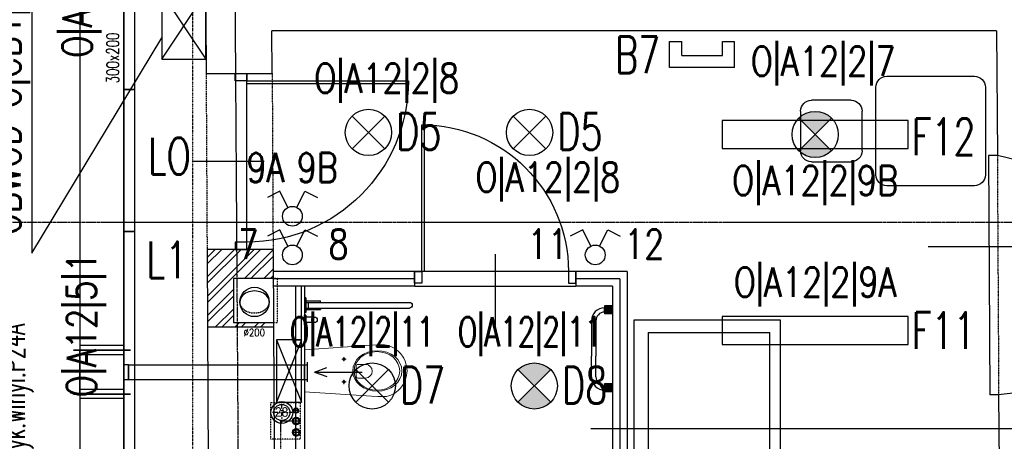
# Model space of a CAD drawing. Header units: inches. Extents: x -281236 to -70395, y 38777 to 102341.
# Tile 193 of 244: x -139134 to -138463, y 60445 to 60732. Entities that reach past the tile are written whole.
import ezdxf
from ezdxf.enums import TextEntityAlignment as Align

# ---------------------------------------------------------------- set-up
doc = ezdxf.new("R2010")
doc.units = ezdxf.units.IN
doc.header["$MEASUREMENT"] = 0
for name, pattern in [('00-inst$0$DASHDOT', [1, 0.5, -0.25, 0, -0.25]), ('CENTER', [2, 1.25, -0.25, 0.25, -0.25]), ('DASHDOT', [1, 0.5, -0.25, 0, -0.25]), ('DASHED', [0.75, 0.5, -0.25]), ('DASHED2', [0.375, 0.25, -0.125]), ('DIVIDE', [31.75, 12.7, -6.35, 0, -6.35, 0, -6.35])]:
    doc.linetypes.add(name, pattern=pattern)
doc.layers.get('0').update_dxf_attribs({"color": 101})
for name, color, linetype in [('Drz---drzwi', 5, 'Continuous'), ('E-90', 6, 'Continuous'), ('E-OPIS-POM', 6, 'Continuous'), ('E35', 6, 'Continuous'), ('FLUID-N21', 7, 'Continuous'), ('Ins-kan', 54, 'Continuous'), ('Ins-went', 141, 'Continuous'), ('Ins-went-opis', 141, 'Continuous'), ('Ins-wod', 152, 'Continuous'), ('Mw-wc-rury', 160, 'DASHDOT'), ('Os-osie glowne', 8, 'CENTER'), ('piony_K_nr', 240, 'Continuous'), ('Sc-cegla pelna', 32, 'Continuous'), ('Sc-cegla pelna-hatch', 8, 'Continuous'), ('Sc-gazobeton', 45, 'Continuous'), ('Sc-gk', 120, 'Continuous'), ('Sc-gk-hatch', 8, 'Continuous'), ('Sc-nad', 5, 'DASHED2'), ('Sc-nadproza kon', 5, 'DASHED2'), ('stelaż_wc', 64, 'Continuous'), ('Suf-widok', 8, 'Continuous'), ('W-idok', 9, 'Continuous'), ('W-otwor-strop', 126, 'Continuous'), ('Wyp-grzejniki', 56, 'Continuous'), ('Wyp-meble', 155, 'Continuous'), ('Wyp-sanitar', 131, 'Continuous')]:
    doc.layers.add(name, color=color, linetype=linetype)
doc.styles.add('KA wymiar', font='romans.shx', dxfattribs={"width": 0.6})
doc.styles.add('ROMANS', font='romans', dxfattribs={"width": 0.85})
doc.styles.add('tab-bud$0$ROMANS', font='romans', dxfattribs={"width": 0.7})
doc.styles.add('TYTUL2', font='ARIAL.TTF')
doc.linetypes.add('BATTING', pattern='A,0.0001,-0.1,[134,ltypeshp.shx,S=0.1,R=0,X=-0.1,Y=0],-0.2,[134,ltypeshp.shx,S=0.1,R=180,X=0.1,Y=0],-0.1', length=0.4001)

# ---------------------------------------------------------------- blocks, each defined once
blk = doc.blocks.new('loz033')
blk.add_lwpolyline([(0, 200), (100, 200), (100, 0), (0, 0)], close=True)
for points in [[(86.95023490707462, 164.8447571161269), (86.95023490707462, 189.432731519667), (12.36357108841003, 189.432731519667), (12.36357108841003, 144.4367480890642), (39.3564732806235, 144.4367480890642)], [(9.764482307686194, 114.8447571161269), (59.76448230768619, 164.8447571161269)], [(59.76448230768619, 164.8447571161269), (59.76448230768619, 114.8447571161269), (9.764482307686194, 114.8447571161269)], [(59.76448230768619, 164.8447571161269), (92.63855321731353, 164.8447571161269), (92.63855321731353, 8.301362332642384)], [(9.764482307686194, 8.301362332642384), (9.764482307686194, 114.8447571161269)], [(9.764482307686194, 8.301362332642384), (92.63855321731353, 8.301362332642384)]]:
    blk.add_lwpolyline(points)
blk = doc.blocks.new('_0630_stolik_wyposazenie')
for p, q in [((-7.466666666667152, 37.33333333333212), (-67.19999999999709, 37.33333333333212)), ((-74.66666666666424, 29.86666666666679), (-74.66666666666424, -29.86666666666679)), ((0, -29.86666666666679), (0, 29.86666666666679)), ((-118.5333333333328, 21), (-91.46666666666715, 21)), ((-126, -13.53333333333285), (-126, 13.53333333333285)), ((-84, 13.53333333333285), (-84, -13.53333333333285)), ((-91.46666666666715, -21), (-118.5333333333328, -21)), ((-67.19999999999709, -37.33333333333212), (-7.466666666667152, -37.33333333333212))]:
    blk.add_line(p, q)
for centre, start, end in [((-67.19999999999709, 29.86666666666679), 90, 180), ((-7.466666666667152, 29.86666666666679), 0, 90), ((-118.5333333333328, 13.53333333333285), 90, 180), ((-91.46666666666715, 13.53333333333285), 0, 90), ((-118.5333333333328, -13.53333333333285), 180, 270), ((-91.46666666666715, -13.53333333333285), 270, 0), ((-67.19999999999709, -29.86666666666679), 180, 270), ((-7.466666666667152, -29.86666666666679), 270, 0)]:
    blk.add_arc(centre, 7.466666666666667, start, end)
blk = doc.blocks.new('pow')
for p, q in [((0, 0.5229102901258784), (0, -0.5229102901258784)), ((-1.075294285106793, 0), (1.779711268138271, -1.13686837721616e-13))]:
    blk.add_line(p, q)
at = {"style": 'KA wymiar', "width": 0.6}
for s, height, p in [('2', 0.18, (-0.139230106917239, -0.269806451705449)), ('m', 0.21, (-0.3331997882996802, -0.4009838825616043))]:
    blk.add_text(s, height=height, dxfattribs=at).set_placement(p)
for tag, p in [('01', (-0.1310879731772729, 0.08442380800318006)), ('000.00', (-0.3636004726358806, -0.4009838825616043))]:
    blk.add_attdef(tag, text='', height=0.3, dxfattribs=at).set_placement(p, align=Align.RIGHT)
for tag, p in [('POMIESZCZENIE', (0.07092525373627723, 0.08442380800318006)), ('POSADZKA', (0.07092525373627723, -0.4009838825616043))]:
    blk.add_attdef(tag, p, '', height=0.3, dxfattribs=at)
blk = doc.blocks.new('_0630_DRZWI_100')
at = {"ltscale": 25}
for p, q in [((-4, -5), (-4, 0)), ((-4, 0), (-4, -5)), ((4, 0), (-4, 0)), ((4, -5), (4, 0)), ((4, -5), (4, 0)), ((-4, -105), (-4, -5)), ((-4, -5), (4, -5)), ((-15.69999999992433, -55), (32.89999999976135, -55)), ((-4, -105), (4, -105)), ((-4, -110), (-4, -105)), ((4, -105), (4, -110)), ((4, -105), (4, -110)), ((4, -110), (-4, -110))]:
    blk.add_line(p, q, dxfattribs=at)
at = {"ltscale": 7}
for p, q in [((-4, -5), (-104, -4.999999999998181)), ((-4, -6.799999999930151), (-103.9837986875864, -6.799999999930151))]:
    blk.add_line(p, q, dxfattribs=at)
blk.add_arc((-4, -5), 100, 180, 270)
blk = doc.blocks.new('_GJKHGJ')
at = {"ltscale": 25}
for p, q in [((-8, -5), (-8, 0)), ((-8, 0), (-8, -5)), ((0, 0), (-8, 0)), ((0, -5), (0, 0)), ((0, -5), (0, 0)), ((-8, -115), (-7.999999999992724, -4.999999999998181)), ((-8, -5), (0, -5)), ((-19.69999999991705, -60), (28.89999999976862, -60)), ((-8, -115), (0, -115)), ((-8, -120), (-8, -115)), ((0, -120), (-8, -120)), ((0, -115), (0, -120)), ((0, -115), (0, -120))]:
    blk.add_line(p, q, dxfattribs=at)
at = {"ltscale": 7}
for p, q in [((-8, -5), (-118, -4.999999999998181)), ((-8, -6.799999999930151), (-117.985271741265, -6.799999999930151))]:
    blk.add_line(p, q, dxfattribs=at)
blk.add_arc((-8, -5), 110, 180, 270)
blk = doc.blocks.new('_0630_WC_NIEPEŁNOSPRAWNY')
at = {"lineweight": 0}
for p, q in [((-14.26044946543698, 0), (-17.49471912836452, -45.69999999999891)), ((-14.26044946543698, 0), (14.26044946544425, 0)), ((14.26044946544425, 0), (17.1525273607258, -45.70464459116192)), ((-8.009799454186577, -26.98395776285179), (-8.009799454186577, -25.53926559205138)), ((7.490200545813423, -26.98395776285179), (7.490200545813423, -25.53926559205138)), ((-8.009799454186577, -26.98395776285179), (-9.420152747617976, -26.98395776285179)), ((-8.009799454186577, -26.98395776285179), (-6.526574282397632, -26.98395776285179)), ((-8.009799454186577, -26.98395776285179), (-8.009799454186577, -28.40553939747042)), ((7.490200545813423, -26.98395776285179), (6.079847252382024, -26.98395776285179)), ((7.490200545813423, -26.98395776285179), (8.973425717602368, -26.98395776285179)), ((7.490200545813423, -26.98395776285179), (7.490200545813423, -28.40553939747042)), ((-4.440070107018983, -36.51248908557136), (-4.440070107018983, -41.76659104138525)), ((-3.49908735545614, -35.21439024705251), (4.000928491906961, -35.21439024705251)), ((4.941911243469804, -36.51248908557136), (4.941911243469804, -41.76659104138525)), ((-17.49471912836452, -45.69999999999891), (-17.82067442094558, -50.14040847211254)), ((17.1525273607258, -45.70464459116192), (17.52067442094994, -50.14040847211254)), ((-17.82067442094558, -50.14040847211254), (-17.76542065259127, -54.69174354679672)), ((17.52067442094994, -50.14040847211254), (17.46542065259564, -54.69174354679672)), ((-17.76542065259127, -54.69174354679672), (-17.50824460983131, -56.08355764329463)), ((-17.50824460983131, -56.08355764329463), (-17.11556934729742, -57.5270070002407)), ((-17.11556934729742, -57.5270070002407), (-16.60128430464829, -58.93290689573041)), ((-16.60128430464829, -58.93290689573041), (-15.96901805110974, -60.29133791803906)), ((-15.96901805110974, -60.29133791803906), (-15.22323157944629, -61.59271557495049)), ((15.96901805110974, -60.29133791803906), (15.22323157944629, -61.59271557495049)), ((16.60128430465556, -58.93290689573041), (15.96901805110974, -60.29133791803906)), ((17.1155693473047, -57.5270070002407), (16.60128430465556, -58.93290689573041)), ((17.50824460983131, -56.08355764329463), (17.1155693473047, -57.5270070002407)), ((17.46542065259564, -54.69174354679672), (17.50824460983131, -56.08355764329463)), ((-15.22323157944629, -61.59271557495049), (-14.36918683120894, -62.82785791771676)), ((-14.36918683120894, -62.82785791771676), (-13.41290957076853, -63.98805032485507)), ((-13.41290957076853, -63.98805032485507), (-11.77135984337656, -65.59644362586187)), ((-11.77135984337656, -65.59644362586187), (-10.00146959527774, -66.94005631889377)), ((-10.00146959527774, -66.94005631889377), (-8.710203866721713, -67.72472016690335)), ((10.00146959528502, -66.94005631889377), (8.710203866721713, -67.72472016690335)), ((11.77135984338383, -65.59644362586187), (10.00146959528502, -66.94005631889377)), ((13.41290957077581, -63.98805032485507), (11.77135984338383, -65.59644362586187)), ((14.36918683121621, -62.82785791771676), (13.41290957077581, -63.98805032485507)), ((15.22323157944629, -61.59271557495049), (14.36918683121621, -62.82785791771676)), ((-8.710203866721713, -67.72472016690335), (-6.538240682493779, -68.77378328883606)), ((-6.538240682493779, -68.77378328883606), (-5.069820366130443, -69.2455219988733)), ((-5.069820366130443, -69.2455219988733), (-3.019381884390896, -69.72479742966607)), ((-3.019381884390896, -69.72479742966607), (-1.515462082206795, -69.92252014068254)), ((-1.515462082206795, -69.92252014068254), (0, -69.99537917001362)), ((1.515462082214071, -69.92252014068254), (0, -69.99537917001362)), ((3.019381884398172, -69.72479742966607), (1.515462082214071, -69.92252014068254)), ((5.069820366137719, -69.2455219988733), (3.019381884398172, -69.72479742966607)), ((6.538240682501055, -68.77378328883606), (5.069820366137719, -69.2455219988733)), ((8.710203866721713, -67.72472016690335), (6.538240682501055, -68.77378328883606))]:
    blk.add_line(p, q, dxfattribs=at)
for centre, radius, start, end in [((-3.244368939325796, -36.38913916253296), 1.202046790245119, 102.2339496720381, 185.8898644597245), ((3.746210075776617, -36.38913916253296), 1.20204679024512, 354.1101355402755, 77.7660503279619), ((0.2509205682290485, -41.5369819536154), 4.696606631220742, 182.8022099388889, 357.197790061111)]:
    blk.add_arc(centre, radius, start, end, dxfattribs=at)
for centre, major_axis, ratio, start_param in [((-8.009799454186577, -26.98395776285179), (0.5985531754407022, 0.5985531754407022), 0.999999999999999, 5.497787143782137), ((7.490200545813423, -26.98395776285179), (0.598553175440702, 0.5985531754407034), 0.9999999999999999, 5.497787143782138)]:
    blk.add_ellipse(centre, major_axis=major_axis, ratio=ratio, start_param=start_param, end_param=11.78097245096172, dxfattribs=at)
for centre, major_axis, ratio in [((0.05375849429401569, -49.75009780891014), (0, -16.75), 0.8235294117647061), ((0.05375849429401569, -49.50009780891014), (0, -15.54479430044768), 0.845174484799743)]:
    blk.add_ellipse(centre, major_axis=major_axis, ratio=ratio, dxfattribs=at)
blk = doc.blocks.new('_0630_BARIERKA_NIEPEŁNOSPRAWNY')
for p, q in [((0, 13.30230256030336), (0, 6.697697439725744)), ((1, 13.30230256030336), (0, 13.30230256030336)), ((1, 6.69769743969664), (1, 13.30230256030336)), ((1, 8.065471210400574), (1, 11.86547121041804)), ((6.900000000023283, 11.86547121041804), (1, 11.86547121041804)), ((6.900000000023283, 8.065471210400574), (1, 8.065471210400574)), ((1, 6.69769743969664), (0, 6.697697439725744)), ((0, -5), (0, 5)), ((0.9952869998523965, 2.900000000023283), (10.9952869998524, 2.900000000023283)), ((0.9952869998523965, 1.907713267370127), (71.63479023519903, 1.907713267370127)), ((0.9952869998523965, 0.6000000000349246), (0.9952869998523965, -0.3999999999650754)), ((1, -5), (1, 5)), ((2.744808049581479, 1.900000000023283), (2.744808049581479, -1.899999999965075)), ((10.9952869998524, 1.900000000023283), (10.9952869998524, 2.900000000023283)), ((0.9952869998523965, -1.892286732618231), (71.63479023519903, -1.892286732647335)), ((0.9952869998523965, -1.899999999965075), (10.9952869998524, -1.899999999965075)), ((0.9952869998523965, -2.899999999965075), (10.9952869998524, -2.899999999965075)), ((10.9952869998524, -1.899999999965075), (10.9952869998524, -2.899999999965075))]:
    blk.add_line(p, q)
for points in [[(1, 5), (0, 5)], [(1, -5), (0, -5)]]:
    blk.add_lwpolyline(points)
for centre, radius, start, end in [((6.900000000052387, 9.965471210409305), 1.9, 90, 270), ((6.900000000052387, 9.965471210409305), 1.9, 90, 270), ((6.900000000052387, 9.965471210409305), 1.9, 270, 90), ((71.63479023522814, 0.007713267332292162), 1.900000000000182, 270, 90)]:
    blk.add_arc(centre, radius, start, end)
blk = doc.blocks.new('_gslkflhklgj')
at = {"linetype": '00-inst$0$DASHDOT', "ltscale": 5}
for p, q in [((2.764863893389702e-10, -7.499999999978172), (-2.983142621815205e-10, 7.500000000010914)), ((7.499999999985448, 3.074092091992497e-10), (-7.500000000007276, -2.801243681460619e-10))]:
    blk.add_line(p, q, dxfattribs=at)
for centre, radius in [((-1.455191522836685e-11, 1.637090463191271e-11), 7.5), ((0, 0), 5.5)]:
    blk.add_circle(centre, radius)
blk = doc.blocks.new('*U1803')
at = {"color": 0, "linetype": 'ByBlock', "lineweight": -2}
blk.add_circle((0, 0), 100, dxfattribs=at)
at = {"color": 4, "linetype": 'DASHED'}
blk.add_ellipse((0, 0), major_axis=(0, 100), ratio=0.75, start_param=0, end_param=3.141592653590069, dxfattribs=at)
at = {"color": 4, "linetype": 'Continuous'}
blk.add_ellipse((0, 0), major_axis=(0, 100), ratio=0.75, start_param=3.141592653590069, end_param=6.283185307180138, dxfattribs=at)
blk = doc.blocks.new('pion_woda')
at = {"layer": 'Ins-wod'}
for p, q in [((3, 0), (-3, 0)), ((0, 3), (0, -3))]:
    blk.add_line(p, q, dxfattribs=at)
for centre, radius in [((0, 0.02268880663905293), 2.550088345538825), ((0, 0), 2)]:
    blk.add_circle(centre, radius, dxfattribs=at)
blk = doc.blocks.new('pion_mały')
at = {"layer": 'Ins-wod'}
for p, q in [((0, 2.084117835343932), (0, -2.115882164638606)), ((2.100000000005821, -0.01588216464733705), (-2.099999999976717, -0.01588216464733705))]:
    blk.add_line(p, q, dxfattribs=at)
for centre, radius in [((0, 0), 1.785061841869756), ((0, -0.01588216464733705), 1.399999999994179)]:
    blk.add_circle(centre, radius, dxfattribs=at)
blk = doc.blocks.new('WW_piony')
for name, p in [('pion_mały', (0, 0)), ('pion_woda', (7.182069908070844, 0.1177387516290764)), ('pion_woda', (14.9266008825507, 0.1457221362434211))]:
    blk.add_blockref(name, p)
blk = doc.blocks.new('0630_STRZAŁKA')
at = {"ltscale": 0.5}
for points in [[(0, 2.091837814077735e-11), (-3.029876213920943, -8.560130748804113)], [(0, 2.091837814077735e-11), (-7.275957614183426e-12, -32.43254493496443)], [(-7.275957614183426e-12, 2.091837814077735e-11), (3.029876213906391, -8.560130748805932)]]:
    blk.add_lwpolyline(points, dxfattribs=at)
blk = doc.blocks.new('g-1')
at = {"layer": 'Wyp-grzejniki', "ltscale": 10}
h = blk.add_hatch(color=256, dxfattribs=at)
h.paths.add_polyline_path([(0.04198095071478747, 0), (-5.358019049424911, 9.888899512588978e-07), (-5.358020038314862, -5.399999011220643), (0.04197996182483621, -5.400000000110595)])
edge = h.paths.add_edge_path(flags=16)
edge.add_line((-5.358019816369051, -4.20012131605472), (-5.358019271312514, -1.199876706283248))
blk.add_hatch(color=256, dxfattribs=at).paths.add_polyline_path([(-0.01600215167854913, -58.58515187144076), (-0.0160011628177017, -53.18515187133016), (-5.416001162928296, -53.18515088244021), (-5.416002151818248, -58.58515088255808)])
at = {"layer": 'Wyp-grzejniki'}
for p, q in [((-5.400000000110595, 9.888899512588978e-07), (-5.400000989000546, -5.399999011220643)), ((0, 0), (-5.400000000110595, 9.888899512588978e-07)), ((0, 0), (-9.888899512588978e-07, -5.400000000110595)), ((-5.400000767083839, -4.20012131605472), (-5.400000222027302, -1.199876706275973)), ((-5.400000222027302, -1.199876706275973), (-5.400000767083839, -4.20012131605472)), ((-9.888899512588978e-07, -5.400000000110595), (-5.400000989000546, -5.399999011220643)), ((-14.30616789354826, -10.19938590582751, -1.243458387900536e-08), (-14.30617230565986, -34.29257331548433, -1.239034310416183e-08)), ((-11.30616789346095, -10.19938645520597, -1.243458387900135e-08), (-11.30617230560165, -34.29257386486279, -1.239034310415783e-08)), ((-14.30617488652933, -48.38576072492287, -1.236446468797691e-08), (-14.30617230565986, -34.29257331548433, -1.239034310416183e-08)), ((-11.30617488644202, -48.38576127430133, -1.23644646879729e-08), (-11.30617230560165, -34.29257386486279, -1.239034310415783e-08)), ((-5.400010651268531, -58.58515088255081), (-5.400009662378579, -53.18515088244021)), ((-9.662267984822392e-06, -53.18515187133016), (-5.400009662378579, -53.18515088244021)), ((-1.065115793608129e-05, -58.58515187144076), (-9.662267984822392e-06, -53.18515187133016)), ((-1.065115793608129e-05, -58.58515187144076), (-5.400010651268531, -58.58515088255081)), ((-5.400010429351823, -57.38527318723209), (-5.400009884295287, -54.38502857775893))]:
    blk.add_line(p, q, dxfattribs=at)
for centre, radius, start, end in [((-5.306167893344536, -10.19938755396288, -1.243458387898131e-08), 9.00000000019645, 90.5973659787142, 179.9999895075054), ((-5.306167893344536, -10.19938755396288, -1.243458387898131e-08), 6.000000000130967, 90.8960744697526, 179.9999895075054), ((-5.306174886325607, -48.38576237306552, -1.236446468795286e-08), 9.00000000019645, 179.9999895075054, 269.4026135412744), ((-5.306174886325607, -48.38576237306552, -1.236446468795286e-08), 6.000000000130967, 179.9999895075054, 269.1039052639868)]:
    blk.add_arc(centre, radius, start, end, dxfattribs=at)

msp = doc.modelspace()

# ---------------------------------------------------------------- hatches: boundary and pattern name
at = {"layer": 'E35'}
h = msp.add_hatch(color=256, dxfattribs=at)
edge = h.paths.add_edge_path()
edge.add_line((-138591.9281629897, 60653.95264252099), (-138603.0650947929, 60665.08957432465))
edge.add_ellipse((-138591.9281629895, 60653.95264252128), major_axis=(11.1369318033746, -11.13693180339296), ratio=1, start_angle=90.00000000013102, end_angle=180.0000000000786, ccw=False)
edge.add_line((-138580.7912311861, 60665.08957432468), (-138591.9281629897, 60653.95264252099))
edge = h.paths.add_edge_path()
edge.add_line((-138603.0650947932, 60642.8157107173), (-138591.9281629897, 60653.95264252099))
edge.add_line((-138591.9281629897, 60653.95264252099), (-138580.7912311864, 60642.81571071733))
edge.add_ellipse((-138591.9281629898, 60653.95264252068), major_axis=(11.13693180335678, -11.13693180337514), ratio=1, start_angle=-89.99999999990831, end_angle=1.1789325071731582e-10, ccw=False)
h = msp.add_hatch(color=256, dxfattribs=at)
edge = h.paths.add_edge_path()
edge.add_line((-138783.3779272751, 60482.47334483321), (-138794.5148590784, 60493.61027663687))
edge.add_ellipse((-138783.377927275, 60482.4733448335), major_axis=(11.1369318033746, -11.13693180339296), ratio=1, start_angle=90.00000000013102, end_angle=180.0000000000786, ccw=False)
edge.add_line((-138772.2409954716, 60493.6102766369), (-138783.3779272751, 60482.47334483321))
edge = h.paths.add_edge_path()
edge.add_line((-138794.5148590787, 60471.33641302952), (-138783.3779272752, 60482.47334483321))
edge.add_line((-138783.3779272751, 60482.47334483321), (-138772.2409954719, 60471.33641302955))
edge.add_ellipse((-138783.3779272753, 60482.4733448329), major_axis=(11.13693180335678, -11.13693180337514), ratio=1, start_angle=-89.99999999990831, end_angle=1.1789325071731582e-10, ccw=False)
at = {"layer": 'Sc-cegla pelna-hatch'}
h = msp.add_hatch(dxfattribs=at)
h.set_pattern_fill('ANSI32', color=256, scale=25, style=0)
h.set_pattern_definition([(45, (2.823071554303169e-09, 7.275957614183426e-12), (-6.629126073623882, 6.629126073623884), []), (45, (4.419417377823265, 7.275957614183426e-12), (-6.629126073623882, 6.629126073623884), [])])
h.paths.add_polyline_path([(-138961.1748926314, 60525.73453688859), (-138985.7394269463, 60525.73453688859), (-138985.7181013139, 60522.54234718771), (-138961.1563762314, 60522.54234718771)])
h.paths.add_polyline_path([(-138985.9398439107, 60555.73453688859), (-138961.3489086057, 60555.73453688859), (-138961.4638044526, 60575.54234718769), (-138986.0721712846, 60575.54234718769)])
h.paths.add_polyline_path([(-138985.7394269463, 60525.73453688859), (-138988.4872662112, 60525.73453688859), (-138988.4872662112, 60555.73453688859), (-138985.9398439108, 60555.73453688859), (-138986.0721712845, 60575.54234718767), (-139006.464489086, 60575.54234718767), (-139006.1570608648, 60522.54234718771), (-138985.7181013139, 60522.54234718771)])

# ---------------------------------------------------------------- linework, layer by layer
at = {"color": 3, "linetype": 'Continuous', "lineweight": -2}
msp.add_line((-139060.12704088, 60496.97430595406), (-139060.12704088, 60486.97430595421), dxfattribs=at)
at = {"layer": 'E35'}
for p, q in [((-139125.8176824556, 60778.70472337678), (-139125.8176824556, 60573.09102003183)), ((-139037.3964629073, 60705.3602916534), (-139007.3964629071, 60750.36029165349)), ((-139037.3964629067, 60750.36029165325), (-139007.3964629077, 60705.36029165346)), ((-139125.8176824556, 60573.09102003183), (-139037.3964629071, 60719.79588581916)), ((-138691.1790854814, 60699.47722840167), (-138691.1790854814, 60717.37714184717)), ((-138691.1790854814, 60717.37714184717), (-138682.9044435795, 60717.37714184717)), ((-138682.9044435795, 60707.75187030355), (-138682.9044435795, 60717.37714184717)), ((-138655.2061277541, 60707.75187030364), (-138655.2061277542, 60717.37714184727)), ((-138655.2061277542, 60717.37714184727), (-138646.9314858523, 60717.37714184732)), ((-138646.9314858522, 60699.47722840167), (-138646.9314858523, 60717.37714184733)), ((-138682.9044435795, 60707.75187030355), (-138655.2061277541, 60707.75187030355)), ((-138646.9314858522, 60699.47722840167), (-138691.1790854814, 60699.47722840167)), ((-138885.3662328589, 60666.46355419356), (-138907.6400964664, 60644.18969058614)), ((-138885.3662328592, 60644.18969058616), (-138907.6400964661, 60666.46355419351)), ((-138775.4624138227, 60666.46355419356), (-138797.7362774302, 60644.18969058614)), ((-138775.462413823, 60644.18969058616), (-138797.7362774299, 60666.46355419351)), ((-138580.7912311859, 60665.08957432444), (-138603.0650947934, 60642.81571071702)), ((-138580.7912311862, 60642.81571071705), (-138603.0650947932, 60665.08957432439)), ((-138956.8295161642, 60615.26071668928), (-138965.3651832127, 60610.98668018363)), ((-138951.3036433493, 60604.22501064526), (-138956.8295161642, 60615.26071668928)), ((-138945.259242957, 60604.22501064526), (-138939.7333701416, 60615.26071668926)), ((-138939.7333701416, 60615.26071668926), (-138931.1977030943, 60610.98668018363)), ((-138956.8295161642, 60588.86381165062), (-138965.3651832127, 60584.58977514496)), ((-138951.3036433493, 60577.82810560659), (-138956.8295161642, 60588.86381165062)), ((-138945.259242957, 60577.82810560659), (-138939.7333701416, 60588.8638116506)), ((-138939.7333701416, 60588.8638116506), (-138931.1977030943, 60584.58977514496)), ((-138750.4200964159, 60588.86381165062), (-138758.9557634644, 60584.58977514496)), ((-138744.894223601, 60577.82810560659), (-138750.4200964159, 60588.86381165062)), ((-138738.8498232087, 60577.82810560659), (-138733.3239503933, 60588.8638116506)), ((-138733.3239503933, 60588.8638116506), (-138724.788283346, 60584.58977514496)), ((-138379.0858127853, 60577.3545596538), (-138514.9366479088, 60577.3545596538)), ((-138882.7287596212, 60493.61027663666), (-138905.0026232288, 60471.33641302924)), ((-138882.7287596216, 60471.33641302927), (-138905.0026232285, 60493.61027663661)), ((-138772.2409954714, 60493.61027663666), (-138794.5148590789, 60471.33641302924)), ((-138772.2409954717, 60471.33641302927), (-138794.5148590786, 60493.61027663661)), ((-138379.0858127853, 60453.34911048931), (-138744.8267457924, 60453.34911048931))]:
    msp.add_line(p, q, dxfattribs=at)
for points in [[(-139063.4475959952, 60684.59154665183), (-139055.7475959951, 60684.59154665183), (-139055.7475959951, 60844.59154665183), (-139063.4475959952, 60844.59154665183)], [(-139063.4475959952, 60587.79154665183), (-139055.7475959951, 60587.79154665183), (-139055.7475959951, 60684.59154665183), (-139063.4475959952, 60684.59154665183)], [(-138655.2281629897, 60644.45264252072), (-138528.6281629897, 60644.45264252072), (-138528.6281629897, 60663.45264252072), (-138655.2281629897, 60663.45264252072)], [(-139063.4475959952, 60427.79154665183), (-139055.7475959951, 60427.79154665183), (-139055.7475959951, 60587.79154665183), (-139063.4475959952, 60587.79154665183)], [(-138655.2281629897, 60510.74561733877), (-138528.6281629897, 60510.74561733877), (-138528.6281629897, 60529.74561733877), (-138655.2281629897, 60529.74561733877)]]:
    msp.add_lwpolyline(points, close=True, dxfattribs=at)
at = {"layer": 'E35', "ltscale": 0.2}
msp.add_lwpolyline([(-139037.3964629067, 60750.36029165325), (-139037.3964629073, 60705.3602916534), (-139007.3964629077, 60705.36029165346), (-139007.3964629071, 60750.36029165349)], close=True, dxfattribs=at)
at = {"layer": 'E35'}
for centre, radius in [((-138896.5031646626, 60655.32662238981), 15.74999999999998), ((-138786.5993456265, 60655.32662238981), 15.74999999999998), ((-138591.9281629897, 60653.95264252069), 15.74999999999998), ((-138948.2814431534, 60598.18938259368), 6.750000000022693), ((-138948.2814431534, 60571.79247755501), 6.750000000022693), ((-138741.8720234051, 60571.79247755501), 6.750000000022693), ((-138893.865691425, 60482.47334483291), 15.74999999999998), ((-138783.3779272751, 60482.47334483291), 15.74999999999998)]:
    msp.add_circle(centre, radius, dxfattribs=at)
at = {"layer": 'Ins-went'}
for p, q in [((-139093.1270408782, 60753.37430595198), (-139093.1270408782, 60426.97430595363)), ((-139063.1270408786, 60753.37430595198), (-139063.1270408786, 60426.97430595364)), ((-139063.1270408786, 60509.97430595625), (-139093.1270408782, 60509.97430595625)), ((-139058.6270408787, 60506.97430595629), (-139097.6270408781, 60506.97430595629)), ((-139097.6270408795, 60506.97430595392), (-139058.62704088, 60506.97430595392)), ((-139093.1270408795, 60476.97430595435), (-139093.1270408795, 60506.97430595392)), ((-139093.1270408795, 60503.97430595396), (-139063.1270408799, 60503.97430595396)), ((-139063.12704088, 60476.97430595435), (-139063.1270408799, 60506.97430595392)), ((-139060.12704088, 60496.97430595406), (-139063.1270408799, 60496.97430595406)), ((-139060.1270408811, 60486.97430595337), (-139060.1270408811, 60496.97430595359)), ((-139060.1270408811, 60496.97430595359), (-138940.1270408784, 60496.97430595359)), ((-138940.1270408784, 60496.97430595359), (-138940.1270408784, 60486.97430595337)), ((-138940.1270408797, 60486.97430595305), (-138940.1270408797, 60496.97430595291)), ((-138940.1270408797, 60496.97430595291), (-138938.1270408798, 60496.97430595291)), ((-138938.1270408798, 60498.72430595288), (-138938.1270408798, 60485.22430595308)), ((-139063.1270408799, 60486.97430595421), (-139060.12704088, 60486.97430595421)), ((-139060.1270408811, 60486.97430595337), (-138940.1270408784, 60486.97430595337)), ((-138940.1270408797, 60486.97430595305), (-138938.1270408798, 60486.97430595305)), ((-139058.62704088, 60476.97430595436), (-139097.6270408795, 60476.97430595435)), ((-139097.6270408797, 60476.97430595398), (-139058.6270408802, 60476.974305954)), ((-139063.12704088, 60479.97430595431), (-139093.1270408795, 60479.97430595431)), ((-139063.12704088, 60473.97430595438), (-139093.1270408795, 60473.97430595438))]:
    msp.add_line(p, q, dxfattribs=at)
at = {"layer": 'Mw-wc-rury', "ltscale": 0.8}
for p, q in [((-138947.9821312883, 60458.55284404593), (-138956.457601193, 60458.55284404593)), ((-138956.457601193, 60458.55284404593), (-138956.457601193, 60314.59960042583))]:
    msp.add_line(p, q, dxfattribs=at)
at = {"layer": 'Os-osie glowne'}
for p, q in [((-138968.4861177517, 57943.12244571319), (-138996.2871790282, 62104.6056831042)), ((-143199.2011741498, 60594.13576806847), (-138010.6848315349, 60594.13576812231))]:
    msp.add_line(p, q, dxfattribs=at)
at = {"layer": 'Sc-cegla pelna'}
for p, q in [((-138468.2245180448, 60724.54234718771), (-138962.2540985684, 60724.54234718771)), ((-138468.2245180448, 60724.54234718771), (-138467.755654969, 60639.54475815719)), ((-138961.1563762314, 60522.54234718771), (-139006.1570608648, 60522.54234718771)), ((-139006.1570608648, 60522.54234718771), (-139005.4539404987, 60396.70649508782)), ((-138466.8565566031, 60476.55219729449), (-138465.9959762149, 60320.54234718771))]:
    msp.add_line(p, q, dxfattribs=at)
for points in [[(-139007.7181619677, 60812.54571609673), (-139007.1128774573, 60695.54234718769), (-138962.077431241, 60695.54234718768), (-138962.2141904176, 60724.54234718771)], [(-138410.7106449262, 60631.54234718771), (-138442.2266761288, 60631.36849868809), (-138442.2377083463, 60633.3684682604), (-138467.755654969, 60639.54475815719)], [(-138961.1563762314, 60522.54234718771), (-138960.0255567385, 60320.54234718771), (-138465.99390766, 60320.54234718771)], [(-138409.8832286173, 60481.54462926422), (-138441.39925982, 60481.37078076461), (-138441.3882276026, 60479.3708111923), (-138466.8565566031, 60476.55219729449)]]:
    msp.add_lwpolyline(points, dxfattribs=at)
at = {"layer": 'Sc-gazobeton'}
for p, q in [((-138961.4638044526, 60575.54234718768), (-139006.4644890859, 60575.54234718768)), ((-139006.4644890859, 60575.54234718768), (-139006.1570608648, 60522.54234718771)), ((-138961.4638044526, 60575.54234718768), (-138961.1563762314, 60522.54234718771)), ((-138961.3489086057, 60555.73453688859), (-138988.4872662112, 60555.73453688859)), ((-138988.4872662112, 60555.73453688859), (-138988.4872662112, 60525.73453688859)), ((-138988.4872662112, 60525.73453688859), (-138961.1748926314, 60525.73453688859))]:
    msp.add_line(p, q, dxfattribs=at)
at = {"layer": 'Sc-gk'}
for p, q in [((-138865.1364554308, 60560.54234718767), (-138961.3767964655, 60560.54234718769)), ((-138865.1364554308, 60560.54234718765), (-138865.1364554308, 60550.54234718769)), ((-138720.1364554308, 60560.54234718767), (-138755.1364554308, 60560.54234718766)), ((-138755.1364554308, 60560.54234718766), (-138755.1364554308, 60550.54234718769)), ((-138720.1364554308, 60560.54234718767), (-138720.1364554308, 60320.54234718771)), ((-138865.1364554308, 60550.54234718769), (-138961.1364554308, 60550.54234718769)), ((-138946.1364554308, 60550.5423471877), (-138946.1364554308, 60320.54234718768)), ((-138940.1364554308, 60550.5423471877), (-138940.1364554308, 60320.54234718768)), ((-138730.1364554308, 60550.5423471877), (-138755.1364554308, 60550.54234718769)), ((-138730.1364554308, 60550.5423471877), (-138730.1364554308, 60320.54234718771))]:
    msp.add_line(p, q, dxfattribs=at)
at = {"layer": 'Sc-gk-hatch', "linetype": 'BATTING', "ltscale": 0.22}
for p, q in [((-138865.1364554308, 60555.54234718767), (-138961.3767964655, 60555.54234718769)), ((-138725.1364554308, 60555.54234718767), (-138755.1364554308, 60555.54234718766)), ((-138725.1364554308, 60555.54234718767), (-138725.1364554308, 60320.54234718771))]:
    msp.add_line(p, q, dxfattribs=at)
at = {"layer": 'Sc-nad'}
msp.add_line((-138865.1364554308, 60550.54234718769), (-138755.1364554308, 60550.54234718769), dxfattribs=at)
at = {"layer": 'Sc-nad', "ltscale": 4}
msp.add_lwpolyline([(-139007.1128774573, 60695.54234718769), (-139006.4644890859, 60575.54234718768)], dxfattribs=at)
at = {"layer": 'Sc-nadproza kon', "linetype": 'DASHDOT', "ltscale": 0.5}
msp.add_line((-138467.755654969, 60639.54475815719), (-138466.8565566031, 60476.55219729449), dxfattribs=at)
msp.add_lwpolyline([(-138962.077431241, 60695.54234718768), (-138961.4638044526, 60575.54234718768)], dxfattribs=at)
at = {"layer": 'stelaż_wc', "ltscale": 5}
for p, q in [((-138942.1364554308, 60514.04228694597), (-138959.1364554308, 60471.54228694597)), ((-138959.1364554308, 60514.04228694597), (-138942.1364554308, 60471.54228694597))]:
    msp.add_line(p, q, dxfattribs=at)
for points in [[(-138942.1364554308, 60514.04228694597), (-138942.1364554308, 60550.54228694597), (-138946.1364554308, 60550.54228694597), (-138946.1364554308, 60514.04228694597)], [(-138942.1364554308, 60471.54228694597), (-138942.1364554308, 60514.04228694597), (-138959.1364554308, 60514.04228694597), (-138959.1364554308, 60471.54228694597)]]:
    msp.add_lwpolyline(points, close=True, dxfattribs=at)
at = {"layer": 'Suf-widok', "linetype": 'DIVIDE', "ltscale": 0.02}
msp.add_lwpolyline([(-139016.2370523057, 61051.50138197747), (-139186.6515189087, 61051.50138197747), (-139186.6515189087, 58629.50487772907), (-139016.2370523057, 58629.50487772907)], close=True, dxfattribs=at)
at = {"layer": 'W-idok'}
for p, q in [((-138467.755654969, 60639.54475815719), (-138473.877024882, 60639.52469452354)), ((-138466.8565566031, 60476.55219729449), (-138472.8614541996, 60476.51907312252))]:
    msp.add_line(p, q, dxfattribs=at)
msp.add_lwpolyline([(-138473.877024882, 60639.52469452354), (-138472.8614541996, 60476.51907312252)], dxfattribs=at)
at = {"layer": 'W-otwor-strop', "linetype": 'DASHED2', "ltscale": 0.3}
for points in [[(-138988.4872662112, 60525.73453688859), (-138958.4872662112, 60525.73453688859), (-138958.4872662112, 60555.73453688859), (-138988.4872662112, 60555.73453688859)], [(-138963.0785640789, 60471.26533100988), (-138943.0785640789, 60471.26533100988), (-138943.0785640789, 60446.26533100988), (-138963.0785640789, 60446.26533100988)]]:
    msp.add_lwpolyline(points, close=True, dxfattribs=at)

# ---------------------------------------------------------------- block references
at = {"rotation": 270}
msp.add_blockref('WW_piony', (-138945.8326282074, 60465.7349148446), dxfattribs=at)
at = {"layer": 'Drz---drzwi', "xscale": -1}
msp.add_blockref('_GJKHGJ', (-138987.247806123, 60695.54234718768), dxfattribs=at)
at = {"layer": 'Drz---drzwi', "xscale": -1, "rotation": 90}
msp.add_blockref('_0630_DRZWI_100', (-138865.1364554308, 60556.54234718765), dxfattribs=at)
at = {"layer": 'E-OPIS-POM', "xscale": 54, "yscale": 54, "zscale": 54, "rotation": 90}
msp.add_blockref('pow', (-139152.2676200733, 60426.55672826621), dxfattribs=at).add_auto_attribs({'000.00': '39,37', '01': '37/2', 'POMIESZCZENIE': 'KORYTARZ', 'POSADZKA': 'wyk.winyl.P24A'})
at = {"layer": 'FLUID-N21', "color": 5, "linetype": 'Continuous', "xscale": 0.09999999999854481, "yscale": 0.09999999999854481, "zscale": 0.1, "rotation": 90}
msp.add_blockref('*U1803', (-138974.097512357, 60539.73453688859), dxfattribs=at)
at = {"layer": 'Ins-kan'}
msp.add_blockref('_gslkflhklgj', (-138955.4938484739, 60464.4005632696), dxfattribs=at)
at = {"layer": 'Ins-went-opis', "xscale": -1, "rotation": 90}
msp.add_blockref('0630_STRZAŁKA', (-138933.277367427, 60491.97430595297), dxfattribs=at)
at = {"layer": 'Wyp-grzejniki'}
msp.add_blockref('g-1', (-138730.1364554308, 60537.03104209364, 1.237740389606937e-08), dxfattribs=at)
at = {"layer": 'Wyp-meble', "xscale": -1, "rotation": 180}
for name, p in [('_0630_stolik_wyposazenie', (-138475.9391164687, 60656.26578819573)), ('loz033', (-138715.4989508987, 60527.28124245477))]:
    msp.add_blockref(name, p, dxfattribs=at)
at = {"layer": 'Wyp-sanitar', "xscale": -1}
for name, p, rotation in [('_0630_BARIERKA_NIEPEŁNOSPRAWNY', (-138940.1499257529, 60537.54360463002), 180), ('_0630_WC_NIEPEŁNOSPRAWNY', (-138940.1364554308, 60492.79228694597), 90)]:
    msp.add_blockref(name, p, dxfattribs=dict(at, rotation=rotation))

# ---------------------------------------------------------------- texts
at = {"layer": 'E-90', "style": 'ROMANS'}
for s, rotation, width, p in [('O|A12|5|1', 90.00000000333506, 0.8, (-139093.5843252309, 60755.61658702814)), ('OBWÓD O|CB1|L8', 90.00000000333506, 0.8, (-139143.7110709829, 60675.43325950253)), ('O|A12|2|7', 3.335053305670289e-09, 0.8, (-138586.5068355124, 60702.45953589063)), ('O|A12|2|8', 3.335053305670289e-09, 0.8, (-138884.0402515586, 60690.83791384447)), ('9A', 3.335053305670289e-09, 0.8, (-138966.5970165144, 60631.33628763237)), ('9B', 3.335053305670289e-09, 0.8, (-138931.2967808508, 60631.33628763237)), ('O|A12|2|8', 3.335053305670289e-09, 0.8, (-138774.1364325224, 60623.45283411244)), ('O|A12|2|9B', 359.9999999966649, 0.8, (-138591.9281629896, 60621.08209019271)), ('7', 3.335053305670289e-09, 0.8, (-138978.3135256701, 60579.21784928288)), ('8', 3.335053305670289e-09, 0.8, (-138916.9500931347, 60579.21784928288)), ('11', 3.335053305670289e-09, 0.8, (-138774.2843169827, 60579.21784928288)), ('12', 3.335053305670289e-09, 0.8, (-138708.4587821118, 60579.21784928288)), ('O|A12|5|1', 90.00000000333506, 0.8, (-139090.5843252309, 60524.11658702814)), ('O|A12|2|9A', 359.9999999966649, 0.8, (-138591.9281629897, 60551.84190782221)), ('O|A12|2|11', 3.335053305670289e-09, 0.7, (-138900.7792531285, 60517.98463628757)), ('O|A12|2|11', 3.335053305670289e-09, 0.7, (-138786.2914889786, 60517.98463628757))]:
    msp.add_text(s, height=20, rotation=rotation, dxfattribs=dict(at, width=width)).set_placement(p, align=Align.MIDDLE)
at = {"layer": 'E35', "style": 'ROMANS', "width": 0.7}
for s, p in [('B7', (-138712.9104408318, 60708.24355683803)), ('D5', (-138862.1399336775, 60655.89423746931)), ('D5', (-138752.2361146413, 60655.89423746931)), ('F12', (-138504.4096517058, 60652.35850177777)), ('LO', (-139032.1125330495, 60639.17092326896)), ('L1', (-139033.8454600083, 60568.45949898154)), ('F11', (-138504.4096517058, 60520.24561733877)), ('D7', (-138859.5024604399, 60483.04095991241)), ('D8', (-138749.01469629, 60483.04095991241))]:
    msp.add_text(s, height=25, dxfattribs=at).set_placement(p, align=Align.MIDDLE)
at = {"layer": 'Ins-went', "style": 'tab-bud$0$ROMANS', "width": 0.7}
msp.add_text('300x200', height=8.423999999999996, rotation=90, dxfattribs=at).set_placement((-139066.5354318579, 60688.78074648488, 5.043801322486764e-06))
at = {"layer": 'Ins-went', "style": 'ROMANS', "width": 0.85}
msp.add_text('%%C200', height=5, dxfattribs=at).set_placement((-138981.5811981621, 60516.41434657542, -1.798060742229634e-09))
at = {"layer": 'piony_K_nr', "style": 'TYTUL2', "width": 0.9}
msp.add_text('28', height=6.5, dxfattribs=at).set_placement((-138960.1584325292, 60461.49141108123, -76.70000000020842))

doc.saveas('drawing.dxf')
